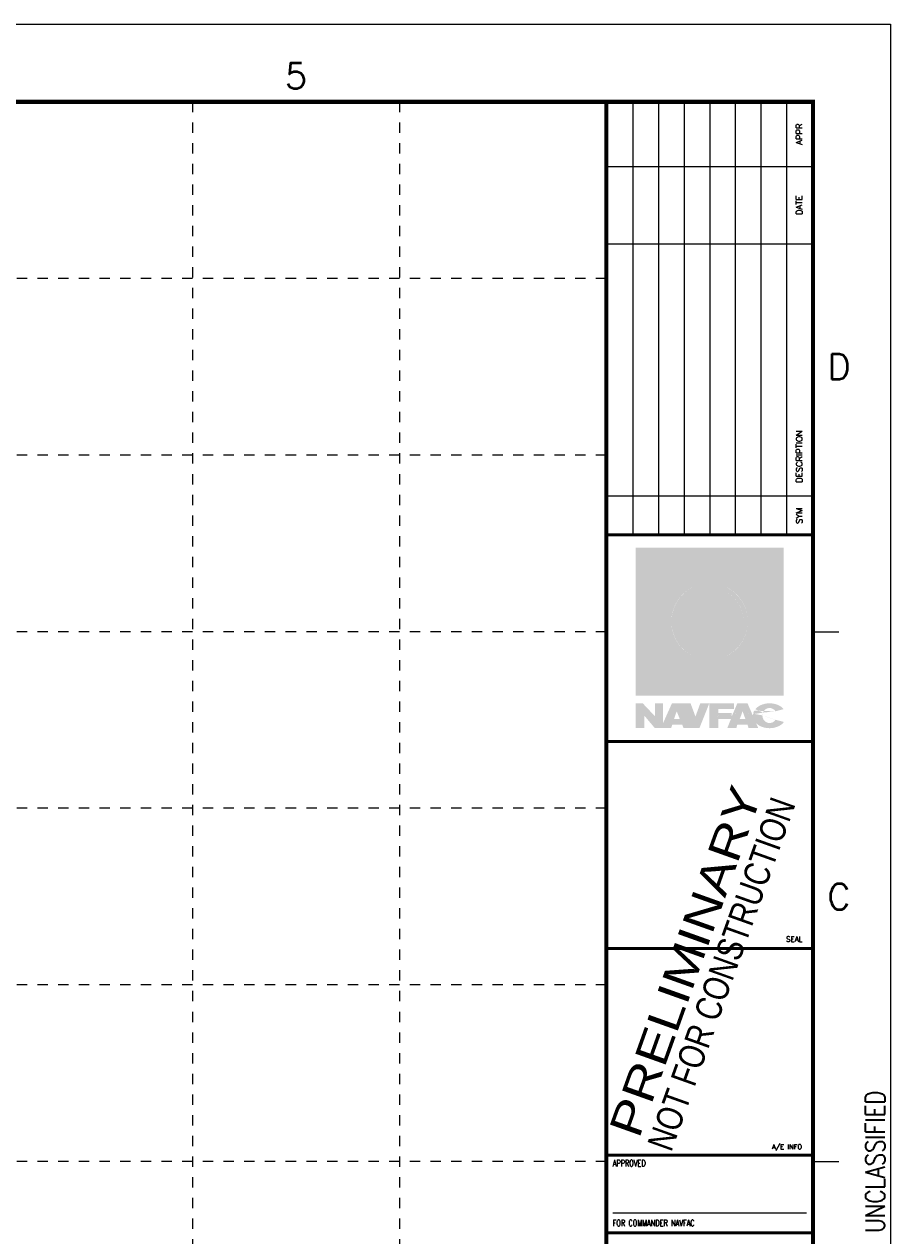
# Model space of a CAD drawing. Header units: inches. Extents: x 0 to 34.1, y 0 to 22.
# Tile 4 of 4: x 25.6 to 34.1, y 10.3 to 22. Entities that reach past the tile are written whole.
import ezdxf
from ezdxf.enums import TextEntityAlignment as Align

# ---------------------------------------------------------------- set-up
doc = ezdxf.new("R2010")
doc.units = ezdxf.units.IN
doc.header["$MEASUREMENT"] = 0
doc.linetypes.add('DEMO8', pattern=[0.09375, 0.03125, -0.0625])
doc.layers.add('G-ANNO-SEC-UNCLASSIFIED', color=1, linetype='Continuous', lineweight=0)
for name, color, linetype in [('G-ANNO-TTLB', 7, 'Continuous'), ('G-ANNO-TTLB-GRID', 8, 'DEMO8'), ('G-ANNO-TTLB-LABL', 2, 'Continuous'), ('G-ANNO-TTLB-PRLM', 251, 'Continuous'), ('G-ANNO-TTLB-SEAL', 150, 'Continuous')]:
    doc.layers.add(name, color=color, linetype=linetype)
doc.layers.add('G-ANNO-TTLB-NPLT', color=2, linetype='Continuous', plot=False)
doc.styles.add('ROMANS', font='ROMANS.shx', dxfattribs={"width": 0.8})
doc.styles.add('Stamp', font='swissk.ttf', dxfattribs={"width": 0.8})
doc.styles.add('Text', font='romans.shx', dxfattribs={"width": 0.8})

# ---------------------------------------------------------------- blocks, each defined once
blk = doc.blocks.new('NAVFAC')
at = {"layer": 'G-ANNO-TTLB-SEAL'}
h = blk.add_hatch(color=140, dxfattribs=at)
h.paths.add_polyline_path([(0.325, 0.485), (1.675, 0.485), (1.675, 1.835), (0.325, 1.835)], flags=16)
h.paths.add_polyline_path([(0.285, 0.445), (1.715, 0.445), (1.715, 1.875), (0.285, 1.875)])
edge = h.paths.add_edge_path()
edge.add_line((0, 0.445), (2.838, 0.445))
h = blk.add_hatch(color=40, dxfattribs=at)
h.paths.add_polyline_path([(0.325, 1.53), (0.325, 1.49), (0.833, 1.49, 0.268012), (0.631, 1.18), (0.325, 1.18), (0.325, 1.14), (0.631, 1.14, 0.268012), (0.833, 0.83), (0.325, 0.83), (0.325, 0.79), (0.98, 0.79), (0.98, 0.485), (1.02, 0.485), (1.02, 0.79), (1.36, 0.79), (1.36, 0.83), (1.167, 0.83, 0.268012), (1.369, 1.14), (1.675, 1.14), (1.675, 1.18), (1.369, 1.18, 0.268012), (1.167, 1.49), (1.36, 1.49), (1.36, 1.53), (1.02, 1.53), (1.02, 1.835), (0.98, 1.835), (0.98, 1.53)])
h.paths.add_polyline_path([(0.98, 1.489), (0.98, 1.18), (0.671, 1.18, -0.37912)], flags=16)
h.paths.add_polyline_path([(1.02, 1.489, -0.37912), (1.329, 1.18), (1.02, 1.18)], flags=16)
h.paths.add_polyline_path([(0.98, 1.14), (0.671, 1.14, 0.37912), (0.98, 0.831)], flags=17)
h.paths.add_polyline_path([(1.02, 1.14), (1.02, 0.831, 0.37912), (1.329, 1.14)], flags=17)
h = blk.add_hatch(color=166, dxfattribs=at)
h.paths.add_polyline_path([(0.831, 1.6, 0.055272), (0.325, 1.726), (0.325, 1.53), (0.798, 1.53, 0.019755)])
h.paths.add_polyline_path([(0.776, 1.49), (0.325, 1.49), (0.325, 1.28, -0.049243), (0.501, 1.184, 0.071138), (0.7, 1.377, -0.013278), (0.712, 1.392, 0.029969)])
h.paths.add_polyline_path([(0.325, 1.236), (0.325, 1.18), (0.433, 1.18, 0.031281)])
h.paths.add_polyline_path([(0.433, 1.14), (0.325, 1.14), (0.325, 1.084, 0.031281)])
h.paths.add_polyline_path([(0.501, 1.136, -0.049243), (0.325, 1.04), (0.325, 0.83), (0.776, 0.83, 0.029969), (0.712, 0.928, -0.013278), (0.7, 0.943, 0.071138)])
h.paths.add_polyline_path([(0.798, 0.79), (0.325, 0.79), (0.325, 0.594, 0.055272), (0.831, 0.72, 0.019755)])
h.paths.add_polyline_path([(0.98, 0.737, -0.0711), (0.325, 0.554), (0.325, 0.485), (0.98, 0.485)])
h.paths.add_polyline_path([(0.98, 0.781), (0.98, 0.79), (0.843, 0.79, -0.015048), (0.868, 0.734, 0.012843)])
h.paths.add_polyline_path([(1.675, 1.14), (1.607, 1.14, -0.053046), (1.193, 0.844, -0.01966), (1.167, 0.83), (1.36, 0.83), (1.36, 0.79), (1.091, 0.79, -0.008244), (1.02, 0.755), (1.02, 0.485), (1.675, 0.485)])
h.paths.add_polyline_path([(1.546, 1.14), (1.369, 1.14, -0.125067), (1.315, 0.966, 0.030573)], flags=17)
h.paths.add_polyline_path([(1.329, 1.14), (1.02, 1.14), (1.02, 0.831, 0.37912)])
h.paths.add_polyline_path([(1.315, 1.354, -0.125067), (1.369, 1.18), (1.546, 1.18, 0.030573)])
h.paths.add_polyline_path([(1.172, 1.441, 0.00288), (1.149, 1.455, 0.10202), (1.02, 1.489), (1.02, 1.18), (1.329, 1.18, 0.244788)], flags=17)
h.paths.add_polyline_path([(1.675, 1.835), (1.02, 1.835), (1.02, 1.565, -0.008244), (1.091, 1.53), (1.36, 1.53), (1.36, 1.49), (1.167, 1.49, -0.01966), (1.193, 1.476, -0.053046), (1.607, 1.18), (1.675, 1.18)])
h.paths.add_polyline_path([(0.868, 1.586, -0.015048), (0.843, 1.53), (0.98, 1.53), (0.98, 1.539, 0.012843)])
h.paths.add_polyline_path([(0.641, 1.251, -0.026302), (0.561, 1.18), (0.631, 1.18, -0.048514)])
h.paths.add_polyline_path([(0.631, 1.14), (0.561, 1.14, -0.026302), (0.641, 1.069, -0.048514)])
h.paths.add_polyline_path([(0.833, 1.49), (0.822, 1.49, -0.00226), (0.818, 1.482, -0.011518)])
h.paths.add_polyline_path([(0.818, 0.838, -0.00226), (0.822, 0.83), (0.833, 0.83, -0.011518)])
h.paths.add_polyline_path([(0.98, 1.835), (0.325, 1.835), (0.325, 1.766, -0.0711), (0.98, 1.583)])
h.paths.add_polyline_path([(0.98, 1.489, 0.37912), (0.671, 1.18), (0.98, 1.18)])
h.paths.add_polyline_path([(0.98, 1.14), (0.671, 1.14, 0.37912), (0.98, 0.831)])
h = blk.add_hatch(color=143, dxfattribs=at)
h.paths.add_polyline_path([(0.325, 1.766), (0.325, 1.726, -0.055272), (0.831, 1.6, -0.019755), (0.798, 1.53), (0.843, 1.53, 0.015048), (0.868, 1.586, -0.012843), (0.98, 1.539), (0.98, 1.583, 0.0711)])
h.paths.add_polyline_path([(0.501, 1.184, 0.049243), (0.325, 1.28), (0.325, 1.236, -0.031281), (0.433, 1.18), (0.561, 1.18, 0.026302), (0.641, 1.251, -0.094574), (0.7, 1.377, -0.071138)])
h.paths.add_polyline_path([(0.325, 1.084), (0.325, 1.04, 0.049243), (0.501, 1.136, -0.071138), (0.7, 0.943, -0.094574), (0.641, 1.069, 0.026302), (0.561, 1.14), (0.433, 1.14, -0.031281)])
h.paths.add_polyline_path([(0.712, 1.392, -0.094574), (0.818, 1.482, 0.00226), (0.822, 1.49), (0.776, 1.49, -0.029969)])
h.paths.add_polyline_path([(0.776, 0.83), (0.822, 0.83, 0.00226), (0.818, 0.838, -0.094574), (0.712, 0.928, -0.029969)])
h.paths.add_polyline_path([(0.831, 0.72, -0.055272), (0.325, 0.594), (0.325, 0.554, 0.0711), (0.98, 0.737), (0.98, 0.781, -0.012843), (0.868, 0.734, 0.015048), (0.843, 0.79), (0.798, 0.79, -0.019755)])
h.paths.add_polyline_path([(1.091, 0.79), (1.02, 0.79), (1.02, 0.755, 0.008244)])
h.paths.add_polyline_path([(1.02, 1.565), (1.02, 1.53), (1.091, 1.53, 0.008244)])
h.paths.add_polyline_path([(1.546, 1.18), (1.607, 1.18, 0.053046), (1.193, 1.476, -0.118327), (1.315, 1.354, -0.030573)])
h.paths.add_polyline_path([(1.315, 0.966, -0.118327), (1.193, 0.844, 0.053046), (1.607, 1.14), (1.546, 1.14, -0.030573)])
h = blk.add_hatch(color=166, dxfattribs=at)
h.paths.add_polyline_path([(0.549, 0.37), (0.47, 0.37), (0.47, 0.246), (0.353, 0.37), (0.285, 0.37), (0.285, 0.13), (0.369, 0.13), (0.369, 0.25), (0.47, 0.13), (0.549, 0.13, -0.067631), (0.853, 0.268), (0.815, 0.37), (0.635, 0.37), (0.549, 0.178)])
h.paths.add_polyline_path([(0.656, 0.219), (0.681, 0.293), (0.711, 0.219)], flags=16)
h.paths.add_polyline_path([(0.996, 0.37), (0.909, 0.37), (0.874, 0.274, -0.019284), (0.967, 0.296)])
h.paths.add_polyline_path([(1.234, 0.37), (0.996, 0.37), (0.996, 0.302, -0.048177), (1.234, 0.32)])
h.paths.add_polyline_path([(0.932, 0.208, 0.041487), (0.748, 0.13), (0.901, 0.13)])
edge = h.paths.add_edge_path()
edge.add_line((1.083, 0.219), (1.206, 0.219))
edge.add_line((1.206, 0.219), (1.17, 0.13))
edge.add_line((1.17, 0.13), (1.258, 0.13))
edge.add_line((1.258, 0.13), (1.267, 0.164))
edge.add_line((1.267, 0.164), (1.366, 0.164))
edge.add_line((1.366, 0.164), (1.376, 0.13))
edge.add_line((1.376, 0.13), (1.47, 0.13))
edge.add_line((1.47, 0.13), (1.449, 0.178))
edge.add_ellipse((1.579, 0.25), major_axis=(-0.162, 0), ratio=0.742988, start_angle=396.8416, end_angle=450)
edge.add_ellipse((1.579, 0.25), major_axis=(-0.162, 0), ratio=0.742988, start_angle=450, end_angle=509.8272)
edge.add_line((1.718, 0.19), (1.636, 0.211))
edge.add_ellipse((1.579, 0.252), major_axis=(0, 0.0731), ratio=0.952951, start_angle=448.8755, end_angle=595.5772, ccw=False)
edge.add_arc((1.312, -0.936), 1.206, 80.5844, 84.9256)
edge.add_ellipse((1.579, 0.25), major_axis=(-0.162, 0), ratio=0.742988, start_angle=352.8017, end_angle=358.8822)
edge.add_line((1.417, 0.252), (1.411, 0.266))
edge.add_arc((1.312, -0.936), 1.206, 85.2598, 89.2852)
edge.add_line((1.327, 0.27), (1.345, 0.219))
edge.add_line((1.345, 0.219), (1.291, 0.219))
edge.add_line((1.291, 0.219), (1.31, 0.27))
edge.add_arc((1.312, -0.936), 1.206, 90.0972, 94.2112)
edge.add_line((1.223, 0.267), (1.212, 0.241))
edge.add_line((1.212, 0.241), (1.212, 0.266))
edge.add_arc((1.312, -0.936), 1.206, 94.7339, 105.153)
edge.add_line((0.996, 0.228), (0.996, 0.13))
edge.add_line((0.996, 0.13), (1.083, 0.13))
edge.add_line((1.083, 0.13), (1.083, 0.219))
h.paths.add_polyline_path([(1.366, 0.37), (1.267, 0.37), (1.246, 0.319, -0.030032), (1.394, 0.306)])
edge = h.paths.add_edge_path()
edge.add_ellipse((1.579, 0.25), major_axis=(-0.162, 0), ratio=0.742988, start_angle=212.0933, end_angle=335.5288)
edge.add_arc((1.208, -0.92), 1.24, 75.6837, 79.6232, ccw=False)
edge.add_ellipse((1.579, 0.252), major_axis=(0, 0.0731), ratio=0.952951, start_angle=304.4228, end_angle=426.2683, ccw=False)
edge.add_line((1.636, 0.293), (1.715, 0.314))
h = blk.add_hatch(color=140, dxfattribs=at)
h.paths.add_polyline_path([(0.967, 0.296, 0.019284), (0.874, 0.274), (0.862, 0.242), (0.853, 0.268, 0.067631), (0.549, 0.13), (0.627, 0.13), (0.638, 0.164), (0.734, 0.164), (0.748, 0.13, -0.041487), (0.932, 0.208)])
h.paths.add_polyline_path([(1.083, 0.314, 0.017609), (0.996, 0.302), (0.996, 0.228, -0.045493), (1.212, 0.266), (1.212, 0.277), (1.083, 0.277)])
h.paths.add_polyline_path([(1.234, 0.32, 0.030542), (1.083, 0.314), (1.234, 0.314)])
h.paths.add_polyline_path([(1.318, 0.293), (1.327, 0.27, -0.017566), (1.411, 0.266), (1.394, 0.306, 0.030032), (1.246, 0.319), (1.223, 0.267, -0.017952), (1.31, 0.27)])
edge = h.paths.add_edge_path()
edge.add_arc((1.208, -0.92), 1.24, 75.6837, 79.6232)
edge.add_ellipse((1.579, 0.25), major_axis=(-0.162, 0), ratio=0.742988, start_angle=335.5288, end_angle=352.8017)
edge.add_arc((1.312, -0.936), 1.206, 80.5844, 84.9256, ccw=False)
edge.add_ellipse((1.579, 0.252), major_axis=(0, 0.0731), ratio=0.952951, start_angle=426.2683, end_angle=448.8755, ccw=False)
at = {"layer": 'Defpoints'}
blk.add_lwpolyline([(0, 0), (2, 0), (2, 2), (0, 2)], close=True, dxfattribs=at)
blk = doc.blocks.new('NFM_SHEET_BORDER')
at = {"layer": 'Defpoints'}
blk.add_point((34, 22), dxfattribs=at)
at = {"layer": 'G-ANNO-TTLB', "color": 173}
for p, q in [((33.25, 16.125), (33.5, 16.125)), ((33.25, 11), (33.5, 11))]:
    blk.add_line(p, q, dxfattribs=at)
at = {"layer": 'G-ANNO-TTLB', "color": 1}
blk.add_line((33.187, 10.5), (31.312, 10.5), dxfattribs=at)
at = {"layer": 'G-ANNO-TTLB', "color": 6, "const_width": 0.04}
blk.add_lwpolyline([(1.25, 21.25), (33.25, 21.25), (33.25, 0.75), (1.25, 0.75)], close=True, dxfattribs=at)
blk.add_lwpolyline([(31.25, 21.25), (31.25, 0.75)], dxfattribs=at)
at = {"layer": 'G-ANNO-TTLB', "color": 3, "const_width": 0.028}
for points in [[(31.25, 15.062), (33.25, 15.062)], [(33.25, 13.062), (31.25, 13.062)], [(33.25, 11.062), (31.25, 11.062)], [(33.25, 10.312), (31.25, 10.312)]]:
    blk.add_lwpolyline(points, dxfattribs=at)
at = {"layer": 'G-ANNO-TTLB-GRID'}
for p, q in [((27.25, 21.25), (27.25, 0.75)), ((29.25, 21.25), (29.25, 0.75)), ((31.25, 19.542), (1.25, 19.542)), ((31.25, 17.833), (1.25, 17.833)), ((31.25, 16.125), (1.25, 16.125)), ((31.25, 14.417), (1.25, 14.417)), ((31.25, 12.708), (1.25, 12.708)), ((31.25, 11), (1.25, 11))]:
    blk.add_line(p, q, dxfattribs=at)
at = {"layer": 'G-ANNO-TTLB-LABL'}
for p, q in [((31.507, 21.25), (31.507, 17.062)), ((31.755, 21.25), (31.755, 17.062)), ((32.002, 21.25), (32.002, 17.062)), ((32.25, 21.25), (32.25, 17.062)), ((32.498, 21.25), (32.498, 17.062)), ((32.745, 21.25), (32.745, 17.062)), ((32.993, 21.25), (32.993, 17.062)), ((31.25, 20.625), (33.25, 20.625)), ((31.25, 19.875), (33.25, 19.875)), ((31.25, 17.438), (33.25, 17.438))]:
    blk.add_line(p, q, dxfattribs=at)
at = {"layer": 'G-ANNO-TTLB-LABL', "color": 3, "const_width": 0.028}
blk.add_lwpolyline([(33.25, 17.062), (31.25, 17.062)], dxfattribs=at)
at = {"layer": 'G-ANNO-TTLB-NPLT'}
blk.add_lwpolyline([(0, 0), (0, 22), (34, 22), (34, 0)], close=True, dxfattribs=at)
blk.add_blockref('NAVFAC', (31.25, 15.062))
at = {"layer": 'G-ANNO-SEC-UNCLASSIFIED', "color": 1, "style": 'Text', "width": 0.8}
blk.add_text('UNCLASSIFIED', height=0.1875, rotation=90, dxfattribs=at).set_placement((34, 11), align=Align.BOTTOM_CENTER)
at = {"layer": 'G-ANNO-TTLB', "color": 132, "style": 'Text'}
for s, p in [('5', (28.25, 21.5)), ('D', (33.5, 18.688)), ('C', (33.5, 13.562))]:
    blk.add_text(s, height=0.25, dxfattribs=at).set_placement(p, align=Align.MIDDLE)
at = {"layer": 'G-ANNO-TTLB', "color": 1, "style": 'ROMANS'}
for s, height, p in [('SEAL', 0.0497, (32.989, 13.127)), ('A/E INFO', 0.0469, (32.851, 11.12))]:
    blk.add_text(s, height=height, rotation=0.0001, dxfattribs=at).set_placement(p)
at = {"layer": 'G-ANNO-TTLB', "color": 1, "style": 'ROMANS', "width": 0.7}
for s, p in [('APPROVED', (31.312, 10.953)), ('FOR COMMANDER NAVFAC', (31.312, 10.375))]:
    blk.add_text(s, height=0.0625, rotation=0.0001, dxfattribs=at).set_placement(p)
at = {"layer": 'G-ANNO-TTLB-LABL', "style": 'Text'}
for s, p in [('APPR', (33.116, 20.938)), ('DATE', (33.116, 20.25)), ('DESCRIPTION', (33.116, 17.819)), ('SYM', (33.116, 17.247))]:
    blk.add_text(s, height=0.0596, rotation=90.0001, dxfattribs=at).set_placement(p, align=Align.MIDDLE)

msp = doc.modelspace()

# ---------------------------------------------------------------- block references
msp.add_blockref('NFM_SHEET_BORDER', (0, 0))

# ---------------------------------------------------------------- texts
at = {"layer": 'G-ANNO-TTLB-PRLM', "style": 'Stamp'}
for s, height, width, p in [('PRELIMINARY', 0.3125, 1.2, (31.566, 11.213)), ('NOT FOR CONSTRUCTION', 0.25, 0.8, (31.878, 11.084))]:
    msp.add_text(s, height=height, rotation=70.3425, dxfattribs=dict(at, width=width)).set_placement(p)

doc.saveas('drawing.dxf')
